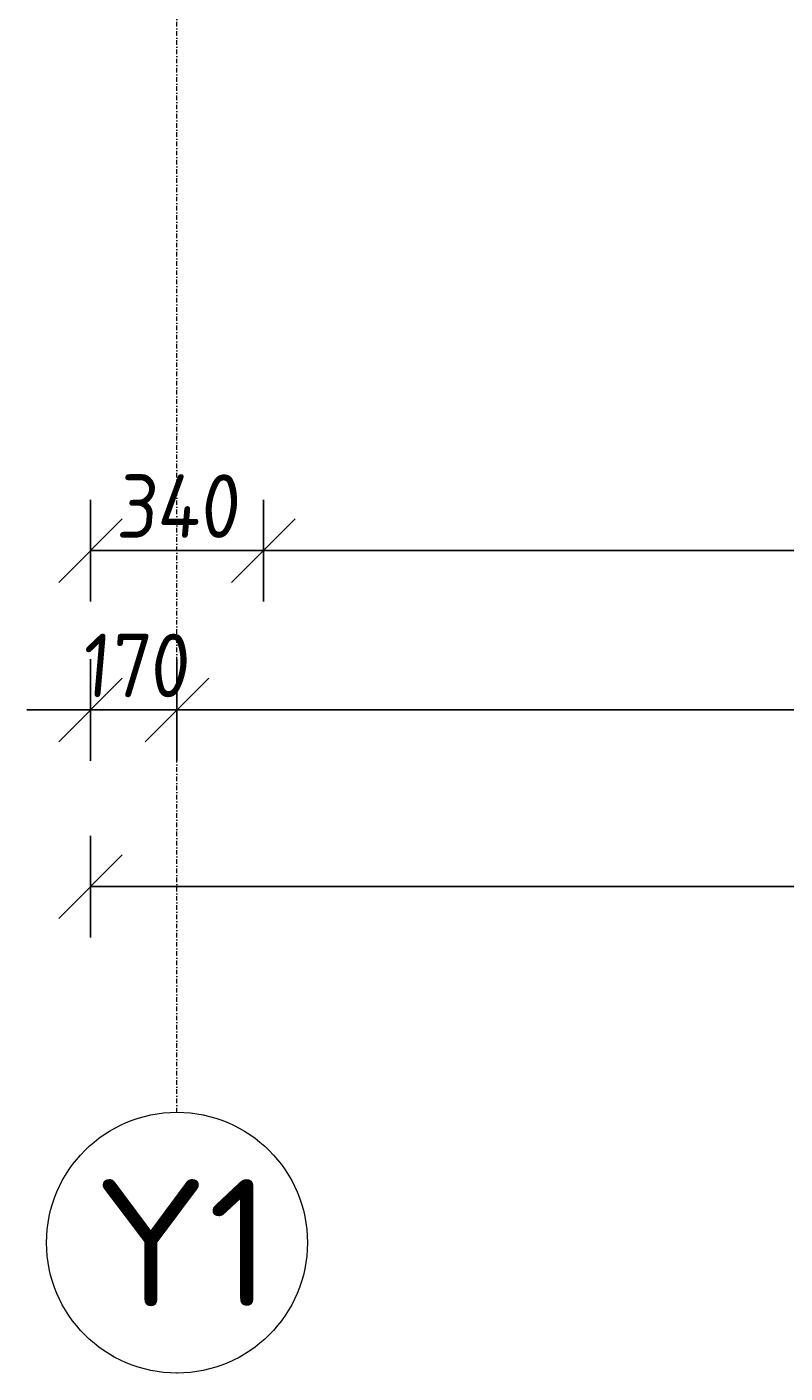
# Model space of a CAD drawing. Header units: millimetres. Extents: x 4047 to 23472, y 1613 to 16682.
# Tile 1 of 86: x 7891 to 9382, y 1613 to 4261. Entities that reach past the tile are written whole.
import ezdxf

# ---------------------------------------------------------------- set-up
doc = ezdxf.new("R2010")
doc.units = ezdxf.units.MM
doc.linetypes.add('Kropki i Kreski', pattern=[360, 180, -90, 0, -90])
doc.layers.add('Osie_Nr_pióra__101_Nr_pióra__7', color=3, linetype='Continuous', lineweight=18)
doc.layers.add('Rbcs_EX_Siatki', color=7, linetype='Continuous')
doc.layers.add('Rbcs_EX_Wymiary', color=7, linetype='Continuous')
doc.styles.add('RBCS_dim', font='isocpeur.ttf', dxfattribs={"width": 0.9, "oblique": 5})
doc.styles.add('RBCS_opis1', font='isocpeur.ttf', dxfattribs={"oblique": 5, "height": 5})
doc.dimstyles.new('Copy of RBCS_STANDARD', dxfattribs={"dimtxt": 2.5, "dimasz": 2.5, "dimexe": 2, "dimexo": 5, "dimgap": 0.5, "dimtad": 1, "dimdec": 0, "dimtxsty": 'RBCS_dim', "dimblk": 'OBLIQUE', "dimcen": 2.5, "dimclrd": 3, "dimclre": 3, "dimclrt": 6, "dimadec": 0, "dimazin": 0, "dimtfac": 1, "dimtdec": 0, "dimtix": 1, "dimtmove": 0, "dimatfit": 3, "dimfxl": 2, "dimfxlon": 1, "dimarcsym": 0})

# ---------------------------------------------------------------- blocks, each defined once
blk = doc.blocks.new('_OBLIQUE')
at = {"color": 0, "linetype": 'ByBlock'}
blk.add_line((-0.5, -0.5), (0.5, 0.5), dxfattribs=at)
blk = doc.blocks.new('*D286')
at = {"layer": 'Defpoints', "color": 0, "lineweight": 25, "transparency": 16777216}
for p in [(8015.8, 4067.3), (8355.8, 4067.3), (8355.8, 3230.5)]:
    blk.add_point(p, dxfattribs=at)
at = {"layer": 'Rbcs_EX_Wymiary', "color": 3, "lineweight": -2, "transparency": 16777216}
for p, q in [((8015.8, 3330.5), (8015.8, 3130.5)), ((8355.8, 3330.5), (8355.8, 3130.5)), ((8015.8, 3230.5), (8355.8, 3230.5))]:
    blk.add_line(p, q, dxfattribs=at)
at = {"layer": 'Rbcs_EX_Wymiary', "color": 3, "lineweight": -2, "transparency": 16777216, "xscale": 125, "yscale": 125, "zscale": 125, "rotation": 180}
blk.add_blockref('_OBLIQUE', (8015.8, 3230.5), dxfattribs=at)
at = {"layer": 'Rbcs_EX_Wymiary', "color": 3, "lineweight": -2, "transparency": 16777216, "xscale": 125, "yscale": 125, "zscale": 125}
blk.add_blockref('_OBLIQUE', (8355.8, 3230.5), dxfattribs=at)
at = {"layer": 'Rbcs_EX_Wymiary', "color": 6, "transparency": 16777216, "insert": (8185.8, 3318), "char_height": 125, "attachment_point": 5, "style": 'RBCS_dim'}
blk.add_mtext('340', dxfattribs=at)
blk = doc.blocks.new('*D298')
at = {"layer": 'Defpoints', "color": 0, "lineweight": 25, "transparency": 16777216}
for p in [(8355.8, 4067.3), (11370.8, 4046.7), (11370.8, 3230.5)]:
    blk.add_point(p, dxfattribs=at)
at = {"layer": 'Rbcs_EX_Wymiary', "color": 3, "lineweight": -2, "transparency": 16777216}
for p, q in [((8355.8, 3330.5), (8355.8, 3130.5)), ((11370.8, 3330.5), (11370.8, 3130.5)), ((8355.8, 3230.5), (11370.8, 3230.5))]:
    blk.add_line(p, q, dxfattribs=at)
at = {"layer": 'Rbcs_EX_Wymiary', "color": 3, "lineweight": -2, "transparency": 16777216, "xscale": 125, "yscale": 125, "zscale": 125, "rotation": 180}
blk.add_blockref('_OBLIQUE', (8355.8, 3230.5), dxfattribs=at)
at = {"layer": 'Rbcs_EX_Wymiary', "color": 3, "lineweight": -2, "transparency": 16777216, "xscale": 125, "yscale": 125, "zscale": 125}
blk.add_blockref('_OBLIQUE', (11370.8, 3230.5), dxfattribs=at)
at = {"layer": 'Rbcs_EX_Wymiary', "color": 6, "transparency": 16777216, "insert": (9863.3, 3318), "char_height": 125, "attachment_point": 5, "style": 'RBCS_dim'}
blk.add_mtext('3015', dxfattribs=at)
blk = doc.blocks.new('*D310')
at = {"layer": 'Defpoints', "color": 0, "lineweight": 25, "transparency": 16777216}
for p in [(8185.8, 4456.1), (11570.8, 4435.6), (8185.8, 2917.1)]:
    blk.add_point(p, dxfattribs=at)
at = {"layer": 'Rbcs_EX_Wymiary', "color": 3, "lineweight": -2, "transparency": 16777216}
for p, q in [((8185.8, 3017.1), (8185.8, 2817.1)), ((11570.8, 3017.1), (11570.8, 2817.1)), ((11570.8, 2917.1), (8185.8, 2917.1))]:
    blk.add_line(p, q, dxfattribs=at)
at = {"layer": 'Rbcs_EX_Wymiary', "color": 3, "lineweight": -2, "transparency": 16777216, "xscale": 125, "yscale": 125, "zscale": 125, "rotation": 180}
blk.add_blockref('_OBLIQUE', (8185.8, 2917.1), dxfattribs=at)
at = {"layer": 'Rbcs_EX_Wymiary', "color": 3, "lineweight": -2, "transparency": 16777216, "xscale": 125, "yscale": 125, "zscale": 125}
blk.add_blockref('_OBLIQUE', (11570.8, 2917.1), dxfattribs=at)
at = {"layer": 'Rbcs_EX_Wymiary', "color": 6, "transparency": 16777216, "insert": (9878.3, 3004.6), "char_height": 125, "attachment_point": 5, "style": 'RBCS_dim'}
blk.add_mtext('3385', dxfattribs=at)
blk = doc.blocks.new('*D311')
at = {"layer": 'Defpoints', "color": 0, "lineweight": 25, "transparency": 16777216}
for p in [(8015.8, 4456.1), (8185.8, 4456.1), (8015.8, 2917.1)]:
    blk.add_point(p, dxfattribs=at)
at = {"layer": 'Rbcs_EX_Wymiary', "color": 3, "lineweight": -2, "transparency": 16777216}
for p, q in [((8015.8, 3017.1), (8015.8, 2817.1)), ((8185.8, 3017.1), (8185.8, 2817.1)), ((8015.8, 2917.1), (7890.8, 2917.1)), ((8185.8, 2917.1), (8015.8, 2917.1)), ((8185.8, 2917.1), (8310.8, 2917.1))]:
    blk.add_line(p, q, dxfattribs=at)
at = {"layer": 'Rbcs_EX_Wymiary', "color": 3, "lineweight": -2, "transparency": 16777216, "xscale": 125, "yscale": 125, "zscale": 125}
blk.add_blockref('_OBLIQUE', (8015.8, 2917.1), dxfattribs=at)
at = {"layer": 'Rbcs_EX_Wymiary', "color": 3, "lineweight": -2, "transparency": 16777216, "xscale": 125, "yscale": 125, "zscale": 125, "rotation": 180}
blk.add_blockref('_OBLIQUE', (8185.8, 2917.1), dxfattribs=at)
at = {"layer": 'Rbcs_EX_Wymiary', "color": 6, "transparency": 16777216, "insert": (8100.8, 3004.6), "char_height": 125, "attachment_point": 5, "style": 'RBCS_dim'}
blk.add_mtext('170', dxfattribs=at)
blk = doc.blocks.new('*D312')
at = {"layer": 'Defpoints', "color": 0, "lineweight": 25, "transparency": 16777216}
for p in [(8015.8, 4456.1), (21040.8, 4456.1), (21040.8, 2569.6)]:
    blk.add_point(p, dxfattribs=at)
at = {"layer": 'Rbcs_EX_Wymiary', "color": 3, "lineweight": -2, "transparency": 16777216}
for p, q in [((8015.8, 2669.6), (8015.8, 2469.6)), ((21040.8, 2669.6), (21040.8, 2469.6)), ((8015.8, 2569.6), (21040.8, 2569.6))]:
    blk.add_line(p, q, dxfattribs=at)
at = {"layer": 'Rbcs_EX_Wymiary', "color": 3, "lineweight": -2, "transparency": 16777216, "xscale": 125, "yscale": 125, "zscale": 125, "rotation": 180}
blk.add_blockref('_OBLIQUE', (8015.8, 2569.6), dxfattribs=at)
at = {"layer": 'Rbcs_EX_Wymiary', "color": 3, "lineweight": -2, "transparency": 16777216, "xscale": 125, "yscale": 125, "zscale": 125}
blk.add_blockref('_OBLIQUE', (21040.8, 2569.6), dxfattribs=at)
at = {"layer": 'Rbcs_EX_Wymiary', "color": 6, "transparency": 16777216, "insert": (14528.3, 2657.1), "char_height": 125, "attachment_point": 5, "style": 'RBCS_dim'}
blk.add_mtext('13025', dxfattribs=at)

msp = doc.modelspace()

# ---------------------------------------------------------------- linework, layer by layer
at = {"layer": 'Osie_Nr_pióra__101_Nr_pióra__7', "linetype": 'Kropki i Kreski', "ltscale": 0.05}
msp.add_line((8185.8, 2125.7), (8185.8, 14790.7), dxfattribs=at)
at = {"layer": 'Osie_Nr_pióra__101_Nr_pióra__7', "linetype": 'Continuous'}
for p, q in [((8185.8, 2125.7), (8185.9, 2125.7)), ((8185.8, 2125.7), (8185.9, 2125.7)), ((8185.8, 1612.7), (8185.9, 1612.7)), ((8185.8, 1612.7), (8185.9, 1612.7))]:
    msp.add_line(p, q, dxfattribs=at)
at = {"layer": 'Rbcs_EX_Siatki', "color": 3, "lineweight": 0}
msp.add_circle((8185.9, 1869.2), 256.5, dxfattribs=at)

# ---------------------------------------------------------------- texts
at = {"layer": 'Rbcs_EX_Siatki', "color": 3, "style": 'RBCS_opis1'}
msp.add_text('Y1', height=250, dxfattribs=at).set_placement((8021.8, 1744.2))

# ---------------------------------------------------------------- dimensions: what is measured, and where the dimension line sits
at = {"layer": 'Rbcs_EX_Wymiary'}
for base, p1, p2, picture, middle in [((8015.8, 2917.1), (8185.8, 4456.1), (8015.8, 4456.1), '*D311', (8100.8, 3004.6)), ((21040.8, 2569.6), (8015.8, 4456.1), (21040.8, 4456.1), '*D312', (14528.3, 2657.1)), ((8185.8, 2917.1), (11570.8, 4435.6), (8185.8, 4456.1), '*D310', (9878.3, 3004.6)), ((8355.8, 3230.5), (8015.8, 4067.3), (8355.8, 4067.3), '*D286', (8185.8, 3318)), ((11370.8, 3230.5), (8355.8, 4067.3), (11370.8, 4046.7), '*D298', (9863.3, 3318))]:
    dim = msp.add_linear_dim(base=base, p1=p1, p2=p2, dimstyle='Copy of RBCS_STANDARD', dxfattribs=at)
    dim.commit()
    dim.dimension.update_dxf_attribs({"geometry": picture, "text_midpoint": middle})

doc.saveas('drawing.dxf')
